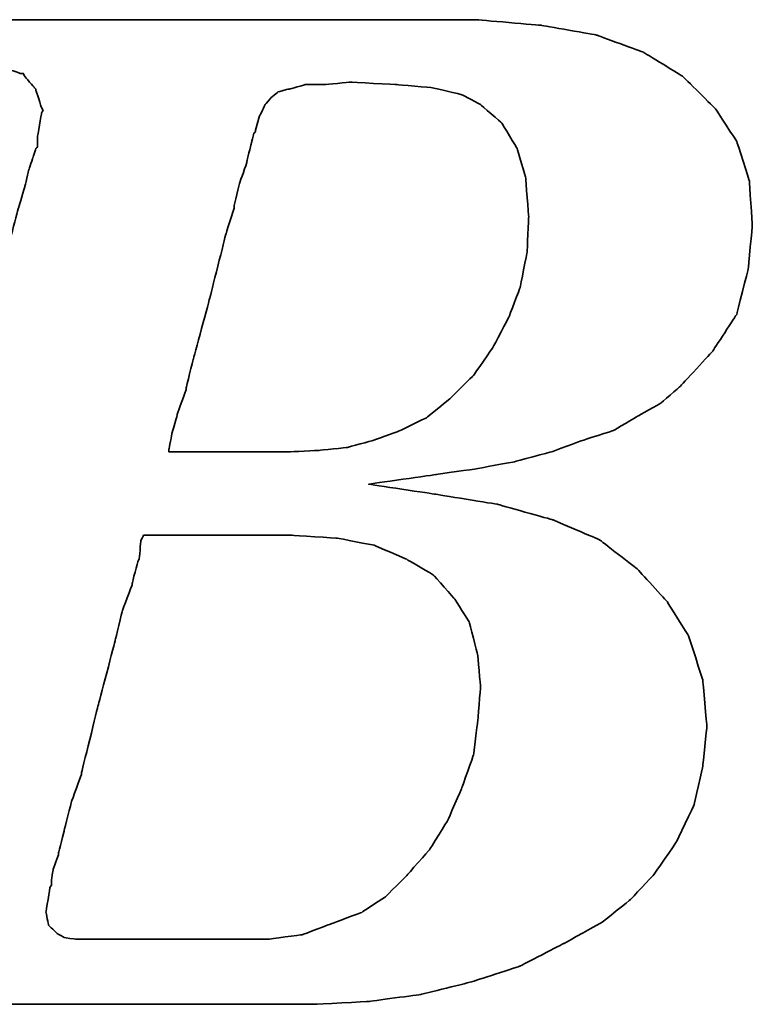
# Model space of a CAD drawing. Header units: inches. Extents: x 17 to 881, y 5 to 673.
# Tile 27 of 41: x 210.2 to 211.96, y 112.65 to 115.01. Entities that reach past the tile are written whole.
import ezdxf

# ---------------------------------------------------------------- set-up
doc = ezdxf.new("R2010")
doc.units = ezdxf.units.IN
doc.header["$LTSCALE"] = 0.1
doc.layers.add('DIM', color=4, linetype='Continuous')
doc.layers.add('layer 1', color=7, linetype='Continuous')

# ---------------------------------------------------------------- blocks, each defined once
blk = doc.blocks.new('TBI MOTION logo(完整正式版)')
at = {"layer": 'layer 1', "color": 22, "lineweight": 35}
for points, knots in [([(-64.65375, -6.86375), (-64.65375, -6.86375), (-64.84375, -7.29625), (-64.84375, -7.29625), (-64.84375, -7.29625), (-64.84375, -7.29625), (-64.86875, -7.34375), (-64.86875, -7.34375), (-64.86875, -7.34375), (-64.86875, -7.34375), (-64.86875, -7.36875), (-64.86875, -7.36875), (-64.86875, -7.36875), (-64.86875, -7.36875), (-65.15375, -7.65375), (-65.15375, -7.65375), (-65.15375, -7.65375), (-65.15375, -7.65375), (-65.17875, -7.65375), (-65.17875, -7.65375), (-65.17875, -7.65375), (-65.17875, -7.65375), (-65.20375, -7.67875), (-65.20375, -7.67875), (-65.20375, -7.67875), (-65.20375, -7.67875), (-65.58875, -7.87125), (-65.58875, -7.87125), (-65.58875, -7.87125), (-65.58875, -7.87125), (-65.63375, -7.87125), (-65.63375, -7.87125), (-65.63375, -7.87125), (-65.63375, -7.87125), (-65.65875, -7.89375), (-65.65875, -7.89375), (-65.65875, -7.89375), (-65.65875, -7.89375), (-66.09375, -7.94375), (-66.09375, -7.94375), (-66.09375, -7.94375), (-66.09375, -7.94375), (-66.11375, -7.94375), (-66.11375, -7.94375), (-66.11375, -7.94375), (-66.11375, -7.94375), (-66.16375, -7.94375), (-66.16375, -7.94375), (-66.16375, -7.94375), (-66.16375, -7.94375), (-66.30875, -7.94375), (-66.30875, -7.94375), (-66.30875, -7.94375), (-66.30875, -7.94375), (-66.69375, -7.94375), (-66.69375, -7.94375), (-66.69375, -7.94375), (-66.69375, -7.94375), (-67.07375, -7.94375), (-67.07375, -7.94375), (-67.07375, -7.94375), (-67.07375, -7.94375), (-67.12375, -7.94375), (-67.12375, -7.94375), (-67.12375, -7.94375), (-67.12375, -7.94375), (-67.12375, -7.96625), (-67.12375, -7.96625), (-67.12375, -7.96625), (-67.12375, -7.96625), (-67.14875, -7.99125), (-67.14875, -7.99125), (-67.14875, -7.99125), (-67.14875, -7.99125), (-67.24375, -8.34875), (-67.24375, -8.34875), (-67.24375, -8.34875), (-67.24375, -8.34875), (-67.31375, -8.68625), (-67.31375, -8.68625), (-67.31375, -8.68625), (-67.31375, -8.68625), (-67.26875, -8.68625), (-67.26875, -8.68625), (-67.26875, -8.68625), (-67.26875, -8.68625), (-67.07375, -8.68625), (-67.07375, -8.68625), (-67.07375, -8.68625), (-67.07375, -8.68625), (-66.54875, -8.68625), (-66.54875, -8.68625), (-66.54875, -8.68625), (-66.54875, -8.68625), (-65.82625, -8.68625), (-65.82625, -8.68625), (-65.82625, -8.68625), (-65.82625, -8.68625), (-65.01375, -8.68625), (-65.01375, -8.68625), (-65.01375, -8.68625), (-65.01375, -8.68625), (-64.05375, -8.68625), (-64.05375, -8.68625), (-64.05375, -8.68625), (-64.05375, -8.68625), (-62.08375, -8.68625), (-62.08375, -8.68625), (-62.08375, -8.68625), (-62.08375, -8.68625), (-60.06875, -8.68625), (-60.06875, -8.68625), (-60.06875, -8.68625), (-60.06875, -8.68625), (-59.10875, -8.68625), (-59.10875, -8.68625), (-59.10875, -8.68625), (-59.10875, -8.68625), (-58.29375, -8.68625), (-58.29375, -8.68625), (-58.29375, -8.68625), (-58.29375, -8.68625), (-57.57375, -8.68625), (-57.57375, -8.68625), (-57.57375, -8.68625), (-57.57375, -8.68625), (-57.04875, -8.68625), (-57.04875, -8.68625), (-57.04875, -8.68625), (-57.04875, -8.68625), (-56.85375, -8.68625), (-56.85375, -8.68625), (-56.85375, -8.68625), (-56.85375, -8.68625), (-56.70875, -8.68625), (-56.70875, -8.68625), (-56.70875, -8.68625), (-56.70875, -8.68625), (-56.61375, -8.68625), (-56.61375, -8.68625), (-56.61375, -8.68625), (-56.61375, -8.68625), (-56.56875, -8.68625), (-56.56875, -8.68625), (-56.56875, -8.68625), (-56.56875, -8.68625), (-55.65375, -8.63875), (-55.65375, -8.63875), (-55.65375, -8.63875), (-55.65375, -8.63875), (-54.76875, -8.51875), (-54.76875, -8.51875), (-54.76875, -8.51875), (-54.76875, -8.51875), (-53.90375, -8.30375), (-53.90375, -8.30375), (-53.90375, -8.30375), (-53.90375, -8.30375), (-53.08875, -8.03875), (-53.08875, -8.03875), (-53.08875, -8.03875), (-53.08875, -8.03875), (-52.34375, -7.65375), (-52.34375, -7.65375), (-52.34375, -7.65375), (-52.34375, -7.65375), (-51.69875, -7.29625), (-51.69875, -7.29625), (-51.69875, -7.29625), (-51.69875, -7.29625), (-51.21875, -6.91125), (-51.21875, -6.91125), (-51.21875, -6.91125), (-51.21875, -6.91125), (-50.83375, -6.50375), (-50.83375, -6.50375), (-50.83375, -6.50375), (-50.83375, -6.50375), (-50.44875, -5.94875), (-50.44875, -5.94875), (-50.44875, -5.94875), (-50.44875, -5.94875), (-50.13875, -5.30375), (-50.13875, -5.30375), (-50.13875, -5.30375), (-50.13875, -5.30375), (-49.99375, -4.65375), (-49.99375, -4.65375), (-49.99375, -4.65375), (-49.99375, -4.65375), (-49.92375, -3.98375), (-49.92375, -3.98375), (-49.92375, -3.98375), (-49.92375, -3.98375), (-49.99375, -3.19374), (-49.99375, -3.19374), (-49.99375, -3.19374), (-49.99375, -3.19374), (-50.23374, -2.44874), (-50.23374, -2.44874), (-50.23374, -2.44874), (-50.23374, -2.44874), (-50.59375, -1.87374), (-50.59375, -1.87374), (-50.59375, -1.87374), (-50.59375, -1.87374), (-51.09875, -1.31874), (-51.09875, -1.31874), (-51.09875, -1.31874), (-51.09875, -1.31874), (-51.74375, -0.81875), (-51.74375, -0.81875), (-51.74375, -0.81875), (-51.74375, -0.81875), (-52.53875, -0.48125), (-52.53875, -0.48125), (-52.53875, -0.48125), (-52.53875, -0.48125), (-53.47375, -0.21875), (-53.47375, -0.21875), (-53.47375, -0.21875), (-53.47375, -0.21875), (-54.52875, -0.04874), (-54.52875, -0.04874), (-54.52875, -0.04874), (-54.52875, -0.04874), (-55.65375, 0.12125), (-55.65375, 0.12125), (-55.65375, 0.12125), (-55.65375, 0.12125), (-54.50375, 0.28624), (-54.50375, 0.28624), (-54.50375, 0.28624), (-54.50375, 0.28624), (-53.83375, 0.38124), (-53.83375, 0.38124), (-53.83375, 0.38124), (-53.83375, 0.38124), (-53.18375, 0.50125), (-53.18375, 0.50125), (-53.18375, 0.50125), (-53.18375, 0.50125), (-52.55875, 0.66874), (-52.55875, 0.66874), (-52.55875, 0.66874), (-52.55875, 0.66874), (-52.03375, 0.86124), (-52.03375, 0.86124), (-52.03375, 0.86124), (-52.03375, 0.86124), (-51.50374, 1.03124), (-51.50374, 1.03124), (-51.50374, 1.03124), (-51.50374, 1.03124), (-51.09875, 1.27125), (-51.09875, 1.27125), (-51.09875, 1.27125), (-51.09875, 1.27125), (-50.71375, 1.48624), (-50.71375, 1.48624), (-50.71375, 1.48624), (-50.71375, 1.48624), (-50.37625, 1.77625), (-50.37625, 1.77625), (-50.37625, 1.77625), (-50.37625, 1.77625), (-49.82375, 2.37625), (-49.82375, 2.37625), (-49.82375, 2.37625), (-49.82375, 2.37625), (-49.41875, 2.99625), (-49.41875, 2.99625), (-49.41875, 2.99625), (-49.41875, 2.99625), (-49.22375, 3.76625), (-49.22375, 3.76625), (-49.22375, 3.76625), (-49.22375, 3.76625), (-49.15375, 4.50874), (-49.15375, 4.50874), (-49.15375, 4.50874), (-49.15375, 4.50874), (-49.20375, 5.25125), (-49.20375, 5.25125), (-49.20375, 5.25125), (-49.20375, 5.25125), (-49.41875, 5.92625), (-49.41875, 5.92625), (-49.41875, 5.92625), (-49.41875, 5.92625), (-49.77875, 6.47625), (-49.77875, 6.47625), (-49.77875, 6.47625), (-49.77875, 6.47625), (-50.33125, 7.02624), (-50.33125, 7.02624), (-50.33125, 7.02624), (-50.33125, 7.02624), (-51.00125, 7.43625), (-51.00125, 7.43625), (-51.00125, 7.43625), (-51.00125, 7.43625), (-51.79375, 7.72625), (-51.79375, 7.72625), (-51.79375, 7.72625), (-51.79375, 7.72625), (-52.72875, 7.89124), (-52.72875, 7.89124), (-52.72875, 7.89124), (-52.72875, 7.89124), (-53.83375, 7.98625), (-53.83375, 7.98625), (-53.83375, 7.98625), (-53.83375, 7.98625), (-53.92875, 7.98625), (-53.92875, 7.98625), (-53.92875, 7.98625), (-53.92875, 7.98625), (-54.26375, 7.98625), (-54.26375, 7.98625), (-54.26375, 7.98625), (-54.26375, 7.98625), (-54.74375, 7.98625), (-54.74375, 7.98625), (-54.74375, 7.98625), (-54.74375, 7.98625), (-55.36875, 7.98625), (-55.36875, 7.98625), (-55.36875, 7.98625), (-55.36875, 7.98625), (-56.13375, 7.98625), (-56.13375, 7.98625), (-56.13375, 7.98625), (-56.13375, 7.98625), (-56.94875, 7.98625), (-56.94875, 7.98625), (-56.94875, 7.98625), (-56.94875, 7.98625), (-58.77625, 7.98625), (-58.77625, 7.98625), (-58.77625, 7.98625), (-58.77625, 7.98625), (-60.59875, 7.98625), (-60.59875, 7.98625), (-60.59875, 7.98625), (-60.59875, 7.98625), (-61.41375, 7.98625), (-61.41375, 7.98625), (-61.41375, 7.98625), (-61.41375, 7.98625), (-62.17875, 7.98625), (-62.17875, 7.98625), (-62.17875, 7.98625), (-62.17875, 7.98625), (-62.80375, 7.98625), (-62.80375, 7.98625), (-62.80375, 7.98625), (-62.80375, 7.98625), (-63.30625, 7.98625), (-63.30625, 7.98625), (-63.30625, 7.98625), (-63.30625, 7.98625), (-63.57375, 7.98625), (-63.57375, 7.98625), (-63.57375, 7.98625), (-63.57375, 7.98625), (-63.57375, 7.96375), (-63.57375, 7.96375), (-63.57375, 7.96375), (-63.57375, 7.96375), (-63.59875, 7.94125), (-63.59875, 7.94125), (-63.59875, 7.94125), (-63.59875, 7.94125), (-63.69375, 7.55625), (-63.69375, 7.55625), (-63.69375, 7.55625), (-63.69375, 7.55625), (-63.76375, 7.24624), (-63.76375, 7.24624), (-63.76375, 7.24624), (-63.76375, 7.24624), (-63.23875, 7.24624), (-63.23875, 7.24624), (-63.23875, 7.24624), (-63.23875, 7.24624), (-62.75875, 7.24624), (-62.75875, 7.24624), (-62.75875, 7.24624), (-62.75875, 7.24624), (-62.61125, 7.24624), (-62.61125, 7.24624), (-62.61125, 7.24624), (-62.61125, 7.24624), (-62.56625, 7.24624), (-62.56625, 7.24624), (-62.56625, 7.24624), (-62.56625, 7.24624), (-62.22875, 7.24624), (-62.22875, 7.24624), (-62.22875, 7.24624), (-62.22875, 7.24624), (-62.20375, 7.24624), (-62.20375, 7.24624), (-62.20375, 7.24624), (-62.20375, 7.24624), (-62.17875, 7.21875), (-62.17875, 7.21875), (-62.17875, 7.21875), (-62.17875, 7.21875), (-61.96375, 7.17125), (-61.96375, 7.17125), (-61.96375, 7.17125), (-61.96375, 7.17125), (-61.72375, 7.12624), (-61.72375, 7.12624), (-61.72375, 7.12624), (-61.72375, 7.12624), (-61.70375, 7.12624), (-61.70375, 7.12624), (-61.70375, 7.12624), (-61.70375, 7.12624), (-61.55875, 7.07624), (-61.55875, 7.07624), (-61.55875, 7.07624), (-61.55875, 7.07624), (-61.50875, 7.07624), (-61.50875, 7.07624), (-61.50875, 7.07624), (-61.50875, 7.07624), (-61.48375, 7.02624), (-61.48375, 7.02624), (-61.48375, 7.02624), (-61.48375, 7.02624), (-61.31875, 6.83375), (-61.31875, 6.83375), (-61.31875, 6.83375), (-61.31875, 6.83375), (-61.29375, 6.81125), (-61.29375, 6.81125), (-61.29375, 6.81125), (-61.29375, 6.81125), (-61.29375, 6.78625), (-61.29375, 6.78625), (-61.29375, 6.78625), (-61.29375, 6.78625), (-61.19875, 6.50124), (-61.19875, 6.50124), (-61.19875, 6.50124), (-61.19875, 6.50124), (-61.17375, 6.45124), (-61.17375, 6.45124), (-61.17375, 6.45124), (-61.17375, 6.45124), (-61.19875, 6.40625), (-61.19875, 6.40625), (-61.19875, 6.40625), (-61.19875, 6.40625), (-61.26875, 5.99624), (-61.26875, 5.99624), (-61.26875, 5.99624), (-61.26875, 5.99624), (-61.26875, 5.85125), (-61.26875, 5.85125), (-61.26875, 5.85125), (-61.26875, 5.85125), (-61.26875, 5.82625), (-61.26875, 5.82625), (-61.26875, 5.82625), (-61.26875, 5.82625), (-61.29375, 5.80625), (-61.29375, 5.80625), (-61.29375, 5.80625), (-61.29375, 5.80625), (-61.34125, 5.66125), (-61.34125, 5.66125), (-61.34125, 5.66125), (-61.34125, 5.66125), (-61.41375, 5.44625), (-61.41375, 5.44625), (-61.41375, 5.44625), (-61.41375, 5.44625), (-61.48375, 5.15625), (-61.48375, 5.15625), (-61.48375, 5.15625), (-61.48375, 5.15625), (-61.58375, 4.82124), (-61.58375, 4.82124), (-61.58375, 4.82124), (-61.58375, 4.82124), (-61.79875, 4.00375), (-61.79875, 4.00375), (-61.79875, 4.00375), (-61.79875, 4.00375), (-62.05875, 2.99625), (-62.05875, 2.99625), (-62.05875, 2.99625), (-62.05875, 2.99625), (-62.34875, 1.91625), (-62.34875, 1.91625), (-62.34875, 1.91625), (-62.34875, 1.91625), (-62.97375, -0.41124), (-62.97375, -0.41124), (-62.97375, -0.41124), (-62.97375, -0.41124), (-63.59875, -2.75875), (-63.59875, -2.75875), (-63.59875, -2.75875), (-63.59875, -2.75875), (-63.88375, -3.86374), (-63.88375, -3.86374), (-63.88375, -3.86374), (-63.88375, -3.86374), (-64.14875, -4.82374), (-64.14875, -4.82374), (-64.14875, -4.82374), (-64.14875, -4.82374), (-64.36375, -5.64125), (-64.36375, -5.64125), (-64.36375, -5.64125), (-64.36375, -5.64125), (-64.43625, -5.97625), (-64.43625, -5.97625), (-64.43625, -5.97625), (-64.43625, -5.97625), (-64.50875, -6.28625), (-64.50875, -6.28625), (-64.50875, -6.28625), (-64.50875, -6.28625), (-64.50875, -6.30875), (-64.50875, -6.30875), (-64.50875, -6.30875), (-64.50875, -6.30875), (-64.57875, -6.50375), (-64.57875, -6.50375), (-64.57875, -6.50375), (-64.57875, -6.50375), (-64.62875, -6.69625), (-64.62875, -6.69625), (-64.62875, -6.69625), (-64.62875, -6.69625), (-64.62875, -6.76875), (-64.62875, -6.76875), (-64.62875, -6.76875), (-64.62875, -6.76875), (-64.62875, -6.81375), (-64.62875, -6.81375), (-64.62875, -6.81375), (-64.62875, -6.81375), (-64.62875, -6.83875), (-64.62875, -6.83875), (-64.62875, -6.83875), (-64.62875, -6.83875), (-64.65375, -6.86375), (-64.65375, -6.86375)], [0, 0, 0, 0, 0.00719424, 0.00719424, 0.00719424, 0.00719425, 0.01438849, 0.01438849, 0.01438849, 0.0143885, 0.02158273, 0.02158273, 0.02158273, 0.02158274, 0.02877698, 0.02877698, 0.02877698, 0.02877699, 0.03597122, 0.03597122, 0.03597122, 0.03597123, 0.04316547, 0.04316547, 0.04316547, 0.04316548, 0.05035971, 0.05035971, 0.05035971, 0.05035972, 0.05755396, 0.05755396, 0.05755396, 0.05755397, 0.0647482, 0.0647482, 0.0647482, 0.06474821, 0.07194245, 0.07194245, 0.07194245, 0.07194246, 0.07913669, 0.07913669, 0.07913669, 0.0791367, 0.08633094, 0.08633094, 0.08633094, 0.08633095, 0.09352518, 0.09352518, 0.09352518, 0.09352519, 0.10071942, 0.10071942, 0.10071942, 0.10071943, 0.10791367, 0.10791367, 0.10791367, 0.10791368, 0.11510791, 0.11510791, 0.11510791, 0.11510792, 0.12230216, 0.12230216, 0.12230216, 0.12230217, 0.1294964, 0.1294964, 0.1294964, 0.12949641, 0.13669065, 0.13669065, 0.13669065, 0.13669066, 0.14388489, 0.14388489, 0.14388489, 0.1438849, 0.15107914, 0.15107914, 0.15107914, 0.15107915, 0.15827338, 0.15827338, 0.15827338, 0.15827339, 0.16546763, 0.16546763, 0.16546763, 0.16546764, 0.17266187, 0.17266187, 0.17266187, 0.17266188, 0.17985612, 0.17985612, 0.17985612, 0.17985613, 0.18705036, 0.18705036, 0.18705036, 0.18705037, 0.1942446, 0.1942446, 0.1942446, 0.19424461, 0.20143885, 0.20143885, 0.20143885, 0.20143886, 0.20863309, 0.20863309, 0.20863309, 0.2086331, 0.21582734, 0.21582734, 0.21582734, 0.21582735, 0.22302158, 0.22302158, 0.22302158, 0.22302159, 0.23021583, 0.23021583, 0.23021583, 0.23021584, 0.23741007, 0.23741007, 0.23741007, 0.23741008, 0.24460432, 0.24460432, 0.24460432, 0.24460433, 0.25179856, 0.25179856, 0.25179856, 0.25179857, 0.25899281, 0.25899281, 0.25899281, 0.25899282, 0.26618705, 0.26618705, 0.26618705, 0.26618706, 0.27338129, 0.27338129, 0.27338129, 0.2733813, 0.28057554, 0.28057554, 0.28057554, 0.28057555, 0.28776978, 0.28776978, 0.28776978, 0.28776979, 0.29496403, 0.29496403, 0.29496403, 0.29496404, 0.30215827, 0.30215827, 0.30215827, 0.30215828, 0.30935252, 0.30935252, 0.30935252, 0.30935253, 0.31654676, 0.31654676, 0.31654676, 0.31654677, 0.32374101, 0.32374101, 0.32374101, 0.32374102, 0.33093525, 0.33093525, 0.33093525, 0.33093526, 0.3381295, 0.3381295, 0.3381295, 0.33812951, 0.34532374, 0.34532374, 0.34532374, 0.34532375, 0.35251799, 0.35251799, 0.35251799, 0.352518, 0.35971223, 0.35971223, 0.35971223, 0.35971224, 0.36690647, 0.36690647, 0.36690647, 0.36690648, 0.37410072, 0.37410072, 0.37410072, 0.37410073, 0.38129496, 0.38129496, 0.38129496, 0.38129497, 0.38848921, 0.38848921, 0.38848921, 0.38848922, 0.39568345, 0.39568345, 0.39568345, 0.39568346, 0.4028777, 0.4028777, 0.4028777, 0.40287771, 0.41007194, 0.41007194, 0.41007194, 0.41007195, 0.41726619, 0.41726619, 0.41726619, 0.4172662, 0.42446043, 0.42446043, 0.42446043, 0.42446044, 0.43165468, 0.43165468, 0.43165468, 0.43165469, 0.43884892, 0.43884892, 0.43884892, 0.43884893, 0.44604317, 0.44604317, 0.44604317, 0.44604318, 0.45323741, 0.45323741, 0.45323741, 0.45323742, 0.46043165, 0.46043165, 0.46043165, 0.46043166, 0.4676259, 0.4676259, 0.4676259, 0.46762591, 0.47482014, 0.47482014, 0.47482014, 0.47482015, 0.48201439, 0.48201439, 0.48201439, 0.4820144, 0.48920863, 0.48920863, 0.48920863, 0.48920864, 0.49640288, 0.49640288, 0.49640288, 0.49640289, 0.50359712, 0.50359712, 0.50359712, 0.50359713, 0.51079137, 0.51079137, 0.51079137, 0.51079138, 0.51798561, 0.51798561, 0.51798561, 0.51798562, 0.52517986, 0.52517986, 0.52517986, 0.52517987, 0.5323741, 0.5323741, 0.5323741, 0.53237411, 0.53956835, 0.53956835, 0.53956835, 0.53956836, 0.54676259, 0.54676259, 0.54676259, 0.5467626, 0.55395683, 0.55395683, 0.55395683, 0.55395684, 0.56115108, 0.56115108, 0.56115108, 0.56115109, 0.56834532, 0.56834532, 0.56834532, 0.56834533, 0.57553957, 0.57553957, 0.57553957, 0.57553958, 0.58273381, 0.58273381, 0.58273381, 0.58273382, 0.58992806, 0.58992806, 0.58992806, 0.58992807, 0.5971223, 0.5971223, 0.5971223, 0.59712231, 0.60431655, 0.60431655, 0.60431655, 0.60431656, 0.61151079, 0.61151079, 0.61151079, 0.6115108, 0.61870504, 0.61870504, 0.61870504, 0.61870505, 0.62589928, 0.62589928, 0.62589928, 0.62589929, 0.63309353, 0.63309353, 0.63309353, 0.63309354, 0.64028777, 0.64028777, 0.64028777, 0.64028778, 0.64748201, 0.64748201, 0.64748201, 0.64748202, 0.65467626, 0.65467626, 0.65467626, 0.65467627, 0.6618705, 0.6618705, 0.6618705, 0.66187051, 0.66906475, 0.66906475, 0.66906475, 0.66906476, 0.67625899, 0.67625899, 0.67625899, 0.676259, 0.68345324, 0.68345324, 0.68345324, 0.68345325, 0.69064748, 0.69064748, 0.69064748, 0.69064749, 0.69784173, 0.69784173, 0.69784173, 0.69784174, 0.70503597, 0.70503597, 0.70503597, 0.70503598, 0.71223022, 0.71223022, 0.71223022, 0.71223023, 0.71942446, 0.71942446, 0.71942446, 0.71942447, 0.72661871, 0.72661871, 0.72661871, 0.72661872, 0.73381295, 0.73381295, 0.73381295, 0.73381296, 0.74100719, 0.74100719, 0.74100719, 0.7410072, 0.74820144, 0.74820144, 0.74820144, 0.74820145, 0.75539568, 0.75539568, 0.75539568, 0.75539569, 0.76258993, 0.76258993, 0.76258993, 0.76258994, 0.76978417, 0.76978417, 0.76978417, 0.76978418, 0.77697842, 0.77697842, 0.77697842, 0.77697843, 0.78417266, 0.78417266, 0.78417266, 0.78417267, 0.79136691, 0.79136691, 0.79136691, 0.79136692, 0.79856115, 0.79856115, 0.79856115, 0.79856116, 0.8057554, 0.8057554, 0.8057554, 0.80575541, 0.81294964, 0.81294964, 0.81294964, 0.81294965, 0.82014388, 0.82014388, 0.82014388, 0.82014389, 0.82733813, 0.82733813, 0.82733813, 0.82733814, 0.83453237, 0.83453237, 0.83453237, 0.83453238, 0.84172662, 0.84172662, 0.84172662, 0.84172663, 0.84892086, 0.84892086, 0.84892086, 0.84892087, 0.85611511, 0.85611511, 0.85611511, 0.85611512, 0.86330935, 0.86330935, 0.86330935, 0.86330936, 0.8705036, 0.8705036, 0.8705036, 0.87050361, 0.87769784, 0.87769784, 0.87769784, 0.87769785, 0.88489209, 0.88489209, 0.88489209, 0.8848921, 0.89208633, 0.89208633, 0.89208633, 0.89208634, 0.89928058, 0.89928058, 0.89928058, 0.89928059, 0.90647482, 0.90647482, 0.90647482, 0.90647483, 0.91366906, 0.91366906, 0.91366906, 0.91366907, 0.92086331, 0.92086331, 0.92086331, 0.92086332, 0.92805755, 0.92805755, 0.92805755, 0.92805756, 0.9352518, 0.9352518, 0.9352518, 0.93525181, 0.94244604, 0.94244604, 0.94244604, 0.94244605, 0.94964029, 0.94964029, 0.94964029, 0.9496403, 0.95683453, 0.95683453, 0.95683453, 0.95683454, 0.96402878, 0.96402878, 0.96402878, 0.96402879, 0.97122302, 0.97122302, 0.97122302, 0.97122303, 0.97841727, 0.97841727, 0.97841727, 0.97841728, 0.98561151, 0.98561151, 0.98561151, 0.98561152, 0.99280576, 0.99280576, 0.99280576, 0.99280577, 1, 1, 1, 1]), ([(-57.50375, 6.35625), (-57.50375, 6.35625), (-57.57375, 6.11625), (-57.57375, 6.11625), (-57.57375, 6.11625), (-57.57375, 6.11625), (-57.57375, 6.09125), (-57.57375, 6.09125), (-57.57375, 6.09125), (-57.57375, 6.09125), (-57.59875, 6.06625), (-57.59875, 6.06625), (-57.59875, 6.06625), (-57.59875, 6.06625), (-57.64875, 5.87625), (-57.64875, 5.87625), (-57.64875, 5.87625), (-57.64875, 5.87625), (-57.71875, 5.58875), (-57.71875, 5.58875), (-57.71875, 5.58875), (-57.71875, 5.58875), (-57.71875, 5.56625), (-57.71875, 5.56625), (-57.71875, 5.56625), (-57.71875, 5.56625), (-57.83875, 5.23125), (-57.83875, 5.23125), (-57.83875, 5.23125), (-57.83875, 5.23125), (-57.93625, 4.82124), (-57.93625, 4.82124), (-57.93625, 4.82124), (-57.93625, 4.82124), (-57.93625, 4.79624), (-57.93625, 4.79624), (-57.93625, 4.79624), (-57.93625, 4.79624), (-58.07875, 4.34125), (-58.07875, 4.34125), (-58.07875, 4.34125), (-58.07875, 4.34125), (-58.34375, 3.28625), (-58.34375, 3.28625), (-58.34375, 3.28625), (-58.34375, 3.28625), (-58.62875, 2.23124), (-58.62875, 2.23124), (-58.62875, 2.23124), (-58.62875, 2.23124), (-58.74875, 1.75125), (-58.74875, 1.75125), (-58.74875, 1.75125), (-58.74875, 1.75125), (-58.74875, 1.72625), (-58.74875, 1.72625), (-58.74875, 1.72625), (-58.74875, 1.72625), (-58.89375, 1.31625), (-58.89375, 1.31625), (-58.89375, 1.31625), (-58.89375, 1.31625), (-58.98875, 0.98124), (-58.98875, 0.98124), (-58.98875, 0.98124), (-58.98875, 0.98124), (-59.03875, 0.71625), (-59.03875, 0.71625), (-59.03875, 0.71625), (-59.03875, 0.71625), (-59.03875, 0.66874), (-59.03875, 0.66874), (-59.03875, 0.66874), (-59.03875, 0.66874), (-58.91875, 0.66874), (-58.91875, 0.66874), (-58.91875, 0.66874), (-58.91875, 0.66874), (-58.53375, 0.66874), (-58.53375, 0.66874), (-58.53375, 0.66874), (-58.53375, 0.66874), (-58.10375, 0.66874), (-58.10375, 0.66874), (-58.10375, 0.66874), (-58.10375, 0.66874), (-57.66875, 0.66874), (-57.66875, 0.66874), (-57.66875, 0.66874), (-57.66875, 0.66874), (-57.33375, 0.66874), (-57.33375, 0.66874), (-57.33375, 0.66874), (-57.33375, 0.66874), (-57.09375, 0.66874), (-57.09375, 0.66874), (-57.09375, 0.66874), (-57.09375, 0.66874), (-56.99875, 0.66874), (-56.99875, 0.66874), (-56.99875, 0.66874), (-56.99875, 0.66874), (-56.49375, 0.69374), (-56.49375, 0.69374), (-56.49375, 0.69374), (-56.49375, 0.69374), (-56.01375, 0.74374), (-56.01375, 0.74374), (-56.01375, 0.74374), (-56.01375, 0.74374), (-55.58375, 0.86124), (-55.58375, 0.86124), (-55.58375, 0.86124), (-55.58375, 0.86124), (-55.17375, 1.00624), (-55.17375, 1.00624), (-55.17375, 1.00624), (-55.17375, 1.00624), (-54.67375, 1.24625), (-54.67375, 1.24625), (-54.67375, 1.24625), (-54.67375, 1.24625), (-54.26375, 1.58124), (-54.26375, 1.58124), (-54.26375, 1.58124), (-54.26375, 1.58124), (-53.87875, 1.96374), (-53.87875, 1.96374), (-53.87875, 1.96374), (-53.87875, 1.96374), (-53.54375, 2.44625), (-53.54375, 2.44625), (-53.54375, 2.44625), (-53.54375, 2.44625), (-53.27875, 2.95125), (-53.27875, 2.95125), (-53.27875, 2.95125), (-53.27875, 2.95125), (-53.08875, 3.45124), (-53.08875, 3.45124), (-53.08875, 3.45124), (-53.08875, 3.45124), (-52.96875, 4.05124), (-52.96875, 4.05124), (-52.96875, 4.05124), (-52.96875, 4.05124), (-52.94375, 4.65125), (-52.94375, 4.65125), (-52.94375, 4.65125), (-52.94375, 4.65125), (-52.99375, 5.30125), (-52.99375, 5.30125), (-52.99375, 5.30125), (-52.99375, 5.30125), (-53.13875, 5.80625), (-53.13875, 5.80625), (-53.13875, 5.80625), (-53.13875, 5.80625), (-53.39875, 6.23625), (-53.39875, 6.23625), (-53.39875, 6.23625), (-53.39875, 6.23625), (-53.75875, 6.54875), (-53.75875, 6.54875), (-53.75875, 6.54875), (-53.75875, 6.54875), (-54.07375, 6.71625), (-54.07375, 6.71625), (-54.07375, 6.71625), (-54.07375, 6.71625), (-54.57375, 6.83375), (-54.57375, 6.83375), (-54.57375, 6.83375), (-54.57375, 6.83375), (-55.17375, 6.88625), (-55.17375, 6.88625), (-55.17375, 6.88625), (-55.17375, 6.88625), (-55.96875, 6.93125), (-55.96875, 6.93125), (-55.96875, 6.93125), (-55.96875, 6.93125), (-56.39875, 6.88625), (-56.39875, 6.88625), (-56.39875, 6.88625), (-56.39875, 6.88625), (-56.42125, 6.88625), (-56.42125, 6.88625), (-56.42125, 6.88625), (-56.42125, 6.88625), (-56.73375, 6.88625), (-56.73375, 6.88625), (-56.73375, 6.88625), (-56.73375, 6.88625), (-56.99875, 6.81125), (-56.99875, 6.81125), (-56.99875, 6.81125), (-56.99875, 6.81125), (-57.02375, 6.81125), (-57.02375, 6.81125), (-57.02375, 6.81125), (-57.02375, 6.81125), (-57.18875, 6.76625), (-57.18875, 6.76625), (-57.18875, 6.76625), (-57.18875, 6.76625), (-57.30875, 6.66625), (-57.30875, 6.66625), (-57.30875, 6.66625), (-57.30875, 6.66625), (-57.40875, 6.54875), (-57.40875, 6.54875), (-57.40875, 6.54875), (-57.40875, 6.54875), (-57.50375, 6.35625), (-57.50375, 6.35625)], [0, 0, 0, 0, 0.01851852, 0.01851852, 0.01851852, 0.01851853, 0.03703704, 0.03703704, 0.03703704, 0.03703705, 0.05555556, 0.05555556, 0.05555556, 0.05555557, 0.07407407, 0.07407407, 0.07407407, 0.07407408, 0.09259259, 0.09259259, 0.09259259, 0.0925926, 0.11111111, 0.11111111, 0.11111111, 0.11111112, 0.12962963, 0.12962963, 0.12962963, 0.12962964, 0.14814815, 0.14814815, 0.14814815, 0.14814816, 0.16666667, 0.16666667, 0.16666667, 0.16666668, 0.18518519, 0.18518519, 0.18518519, 0.1851852, 0.2037037, 0.2037037, 0.2037037, 0.20370371, 0.22222222, 0.22222222, 0.22222222, 0.22222223, 0.24074074, 0.24074074, 0.24074074, 0.24074075, 0.25925926, 0.25925926, 0.25925926, 0.25925927, 0.27777778, 0.27777778, 0.27777778, 0.27777779, 0.2962963, 0.2962963, 0.2962963, 0.29629631, 0.31481481, 0.31481481, 0.31481481, 0.31481482, 0.33333333, 0.33333333, 0.33333333, 0.33333334, 0.35185185, 0.35185185, 0.35185185, 0.35185186, 0.37037037, 0.37037037, 0.37037037, 0.37037038, 0.38888889, 0.38888889, 0.38888889, 0.3888889, 0.40740741, 0.40740741, 0.40740741, 0.40740742, 0.42592593, 0.42592593, 0.42592593, 0.42592594, 0.44444444, 0.44444444, 0.44444444, 0.44444445, 0.46296296, 0.46296296, 0.46296296, 0.46296297, 0.48148148, 0.48148148, 0.48148148, 0.48148149, 0.5, 0.5, 0.5, 0.50000001, 0.51851852, 0.51851852, 0.51851852, 0.51851853, 0.53703704, 0.53703704, 0.53703704, 0.53703705, 0.55555556, 0.55555556, 0.55555556, 0.55555557, 0.57407407, 0.57407407, 0.57407407, 0.57407408, 0.59259259, 0.59259259, 0.59259259, 0.5925926, 0.61111111, 0.61111111, 0.61111111, 0.61111112, 0.62962963, 0.62962963, 0.62962963, 0.62962964, 0.64814815, 0.64814815, 0.64814815, 0.64814816, 0.66666667, 0.66666667, 0.66666667, 0.66666668, 0.68518519, 0.68518519, 0.68518519, 0.6851852, 0.7037037, 0.7037037, 0.7037037, 0.70370371, 0.72222222, 0.72222222, 0.72222222, 0.72222223, 0.74074074, 0.74074074, 0.74074074, 0.74074075, 0.75925926, 0.75925926, 0.75925926, 0.75925927, 0.77777778, 0.77777778, 0.77777778, 0.77777779, 0.7962963, 0.7962963, 0.7962963, 0.79629631, 0.81481481, 0.81481481, 0.81481481, 0.81481482, 0.83333333, 0.83333333, 0.83333333, 0.83333334, 0.85185185, 0.85185185, 0.85185185, 0.85185186, 0.87037037, 0.87037037, 0.87037037, 0.87037038, 0.88888889, 0.88888889, 0.88888889, 0.8888889, 0.90740741, 0.90740741, 0.90740741, 0.90740742, 0.92592593, 0.92592593, 0.92592593, 0.92592594, 0.94444444, 0.94444444, 0.94444444, 0.94444445, 0.96296296, 0.96296296, 0.96296296, 0.96296297, 0.98148148, 0.98148148, 0.98148148, 0.98148149, 1, 1, 1, 1]), ([(-61.03125, -6.57375), (-61.03125, -6.57375), (-61.03125, -6.67125), (-61.03125, -6.67125), (-61.03125, -6.67125), (-61.03125, -6.67125), (-61.05375, -6.69625), (-61.05375, -6.69625), (-61.05375, -6.69625), (-61.05375, -6.69625), (-61.12375, -7.12875), (-61.12375, -7.12875), (-61.12375, -7.12875), (-61.12375, -7.12875), (-61.07875, -7.34375), (-61.07875, -7.34375), (-61.07875, -7.34375), (-61.07875, -7.34375), (-60.93375, -7.48875), (-60.93375, -7.48875), (-60.93375, -7.48875), (-60.93375, -7.48875), (-60.81375, -7.55625), (-60.81375, -7.55625), (-60.81375, -7.55625), (-60.81375, -7.55625), (-60.62375, -7.58375), (-60.62375, -7.58375), (-60.62375, -7.58375), (-60.62375, -7.58375), (-60.30875, -7.58375), (-60.30875, -7.58375), (-60.30875, -7.58375), (-60.30875, -7.58375), (-59.97375, -7.58375), (-59.97375, -7.58375), (-59.97375, -7.58375), (-59.97375, -7.58375), (-59.87875, -7.58375), (-59.87875, -7.58375), (-59.87875, -7.58375), (-59.87875, -7.58375), (-59.63625, -7.58375), (-59.63625, -7.58375), (-59.63625, -7.58375), (-59.63625, -7.58375), (-58.96875, -7.58375), (-58.96875, -7.58375), (-58.96875, -7.58375), (-58.96875, -7.58375), (-58.29375, -7.58375), (-58.29375, -7.58375), (-58.29375, -7.58375), (-58.29375, -7.58375), (-58.05375, -7.58375), (-58.05375, -7.58375), (-58.05375, -7.58375), (-58.05375, -7.58375), (-57.98375, -7.58375), (-57.98375, -7.58375), (-57.98375, -7.58375), (-57.98375, -7.58375), (-57.35875, -7.58375), (-57.35875, -7.58375), (-57.35875, -7.58375), (-57.35875, -7.58375), (-56.78375, -7.50875), (-56.78375, -7.50875), (-56.78375, -7.50875), (-56.78375, -7.50875), (-56.27875, -7.31875), (-56.27875, -7.31875), (-56.27875, -7.31875), (-56.27875, -7.31875), (-55.77375, -7.12875), (-55.77375, -7.12875), (-55.77375, -7.12875), (-55.77375, -7.12875), (-55.36875, -6.86375), (-55.36875, -6.86375), (-55.36875, -6.86375), (-55.36875, -6.86375), (-55.00875, -6.50375), (-55.00875, -6.50375), (-55.00875, -6.50375), (-55.00875, -6.50375), (-54.62375, -6.06875), (-54.62375, -6.06875), (-54.62375, -6.06875), (-54.62375, -6.06875), (-54.31375, -5.56875), (-54.31375, -5.56875), (-54.31375, -5.56875), (-54.31375, -5.56875), (-54.07375, -5.01625), (-54.07375, -5.01625), (-54.07375, -5.01625), (-54.07375, -5.01625), (-53.87875, -4.46374), (-53.87875, -4.46374), (-53.87875, -4.46374), (-53.87875, -4.46374), (-53.80875, -3.91375), (-53.80875, -3.91375), (-53.80875, -3.91375), (-53.80875, -3.91375), (-53.75875, -3.31375), (-53.75875, -3.31375), (-53.75875, -3.31375), (-53.75875, -3.31375), (-53.80875, -2.75875), (-53.80875, -2.75875), (-53.80875, -2.75875), (-53.80875, -2.75875), (-53.95375, -2.20875), (-53.95375, -2.20875), (-53.95375, -2.20875), (-53.95375, -2.20875), (-54.19375, -1.82625), (-54.19375, -1.82625), (-54.19375, -1.82625), (-54.19375, -1.82625), (-54.55375, -1.41875), (-54.55375, -1.41875), (-54.55375, -1.41875), (-54.55375, -1.41875), (-55.00875, -1.15125), (-55.00875, -1.15125), (-55.00875, -1.15125), (-55.00875, -1.15125), (-55.56125, -0.91375), (-55.56125, -0.91375), (-55.56125, -0.91375), (-55.56125, -0.91375), (-56.18125, -0.79375), (-56.18125, -0.79375), (-56.18125, -0.79375), (-56.18125, -0.79375), (-56.94875, -0.74374), (-56.94875, -0.74374), (-56.94875, -0.74374), (-56.94875, -0.74374), (-56.99875, -0.74374), (-56.99875, -0.74374), (-56.99875, -0.74374), (-56.99875, -0.74374), (-57.09375, -0.74374), (-57.09375, -0.74374), (-57.09375, -0.74374), (-57.09375, -0.74374), (-57.38375, -0.74374), (-57.38375, -0.74374), (-57.38375, -0.74374), (-57.38375, -0.74374), (-57.76875, -0.74374), (-57.76875, -0.74374), (-57.76875, -0.74374), (-57.76875, -0.74374), (-58.24625, -0.74374), (-58.24625, -0.74374), (-58.24625, -0.74374), (-58.24625, -0.74374), (-58.72875, -0.74374), (-58.72875, -0.74374), (-58.72875, -0.74374), (-58.72875, -0.74374), (-59.20875, -0.74374), (-59.20875, -0.74374), (-59.20875, -0.74374), (-59.20875, -0.74374), (-59.46875, -0.74374), (-59.46875, -0.74374), (-59.46875, -0.74374), (-59.46875, -0.74374), (-59.51625, -0.83875), (-59.51625, -0.83875), (-59.51625, -0.83875), (-59.51625, -0.83875), (-59.54375, -1.15125), (-59.54375, -1.15125), (-59.54375, -1.15125), (-59.54375, -1.15125), (-59.56375, -1.17874), (-59.56375, -1.17874), (-59.56375, -1.17874), (-59.56375, -1.17874), (-59.66375, -1.55875), (-59.66375, -1.55875), (-59.66375, -1.55875), (-59.66375, -1.55875), (-59.66375, -1.58375), (-59.66375, -1.58375), (-59.66375, -1.58375), (-59.66375, -1.58375), (-59.82875, -2.01874), (-59.82875, -2.01874), (-59.82875, -2.01874), (-59.82875, -2.01874), (-59.94875, -2.52125), (-59.94875, -2.52125), (-59.94875, -2.52125), (-59.94875, -2.52125), (-60.23875, -3.62375), (-60.23875, -3.62375), (-60.23875, -3.62375), (-60.23875, -3.62375), (-60.52375, -4.77624), (-60.52375, -4.77624), (-60.52375, -4.77624), (-60.52375, -4.77624), (-60.52375, -4.79874), (-60.52375, -4.79874), (-60.52375, -4.79874), (-60.52375, -4.79874), (-60.69125, -5.25375), (-60.69125, -5.25375), (-60.69125, -5.25375), (-60.69125, -5.25375), (-60.81375, -5.73625), (-60.81375, -5.73625), (-60.81375, -5.73625), (-60.81375, -5.73625), (-60.90875, -6.11875), (-60.90875, -6.11875), (-60.90875, -6.11875), (-60.90875, -6.11875), (-60.90875, -6.14375), (-60.90875, -6.14375), (-60.90875, -6.14375), (-60.90875, -6.14375), (-61.00375, -6.40875), (-61.00375, -6.40875), (-61.00375, -6.40875), (-61.00375, -6.40875), (-61.03125, -6.57375), (-61.03125, -6.57375)], [0, 0, 0, 0, 0.01694915, 0.01694915, 0.01694915, 0.01694916, 0.03389831, 0.03389831, 0.03389831, 0.03389832, 0.05084746, 0.05084746, 0.05084746, 0.05084747, 0.06779661, 0.06779661, 0.06779661, 0.06779662, 0.08474576, 0.08474576, 0.08474576, 0.08474577, 0.10169492, 0.10169492, 0.10169492, 0.10169493, 0.11864407, 0.11864407, 0.11864407, 0.11864408, 0.13559322, 0.13559322, 0.13559322, 0.13559323, 0.15254237, 0.15254237, 0.15254237, 0.15254238, 0.16949153, 0.16949153, 0.16949153, 0.16949154, 0.18644068, 0.18644068, 0.18644068, 0.18644069, 0.20338983, 0.20338983, 0.20338983, 0.20338984, 0.22033898, 0.22033898, 0.22033898, 0.22033899, 0.23728814, 0.23728814, 0.23728814, 0.23728815, 0.25423729, 0.25423729, 0.25423729, 0.2542373, 0.27118644, 0.27118644, 0.27118644, 0.27118645, 0.28813559, 0.28813559, 0.28813559, 0.2881356, 0.30508475, 0.30508475, 0.30508475, 0.30508476, 0.3220339, 0.3220339, 0.3220339, 0.32203391, 0.33898305, 0.33898305, 0.33898305, 0.33898306, 0.3559322, 0.3559322, 0.3559322, 0.35593221, 0.37288136, 0.37288136, 0.37288136, 0.37288137, 0.38983051, 0.38983051, 0.38983051, 0.38983052, 0.40677966, 0.40677966, 0.40677966, 0.40677967, 0.42372881, 0.42372881, 0.42372881, 0.42372882, 0.44067797, 0.44067797, 0.44067797, 0.44067798, 0.45762712, 0.45762712, 0.45762712, 0.45762713, 0.47457627, 0.47457627, 0.47457627, 0.47457628, 0.49152542, 0.49152542, 0.49152542, 0.49152543, 0.50847458, 0.50847458, 0.50847458, 0.50847459, 0.52542373, 0.52542373, 0.52542373, 0.52542374, 0.54237288, 0.54237288, 0.54237288, 0.54237289, 0.55932203, 0.55932203, 0.55932203, 0.55932204, 0.57627119, 0.57627119, 0.57627119, 0.5762712, 0.59322034, 0.59322034, 0.59322034, 0.59322035, 0.61016949, 0.61016949, 0.61016949, 0.6101695, 0.62711864, 0.62711864, 0.62711864, 0.62711865, 0.6440678, 0.6440678, 0.6440678, 0.64406781, 0.66101695, 0.66101695, 0.66101695, 0.66101696, 0.6779661, 0.6779661, 0.6779661, 0.67796611, 0.69491525, 0.69491525, 0.69491525, 0.69491526, 0.71186441, 0.71186441, 0.71186441, 0.71186442, 0.72881356, 0.72881356, 0.72881356, 0.72881357, 0.74576271, 0.74576271, 0.74576271, 0.74576272, 0.76271186, 0.76271186, 0.76271186, 0.76271187, 0.77966102, 0.77966102, 0.77966102, 0.77966103, 0.79661017, 0.79661017, 0.79661017, 0.79661018, 0.81355932, 0.81355932, 0.81355932, 0.81355933, 0.83050847, 0.83050847, 0.83050847, 0.83050848, 0.84745763, 0.84745763, 0.84745763, 0.84745764, 0.86440678, 0.86440678, 0.86440678, 0.86440679, 0.88135593, 0.88135593, 0.88135593, 0.88135594, 0.89830508, 0.89830508, 0.89830508, 0.89830509, 0.91525424, 0.91525424, 0.91525424, 0.91525425, 0.93220339, 0.93220339, 0.93220339, 0.9322034, 0.94915254, 0.94915254, 0.94915254, 0.94915255, 0.96610169, 0.96610169, 0.96610169, 0.9661017, 0.98305085, 0.98305085, 0.98305085, 0.98305086, 1, 1, 1, 1])]:
    blk.add_open_spline(points, degree=3, knots=knots, dxfattribs=at)

msp = doc.modelspace()

# ---------------------------------------------------------------- block references
at = {"layer": 'DIM', "xscale": 0.141750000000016, "yscale": 0.141750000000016, "zscale": 0.141750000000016}
msp.add_blockref('TBI MOTION logo(完整正式版)', (218.9297, 113.8773), dxfattribs=at)

doc.saveas('drawing.dxf')
